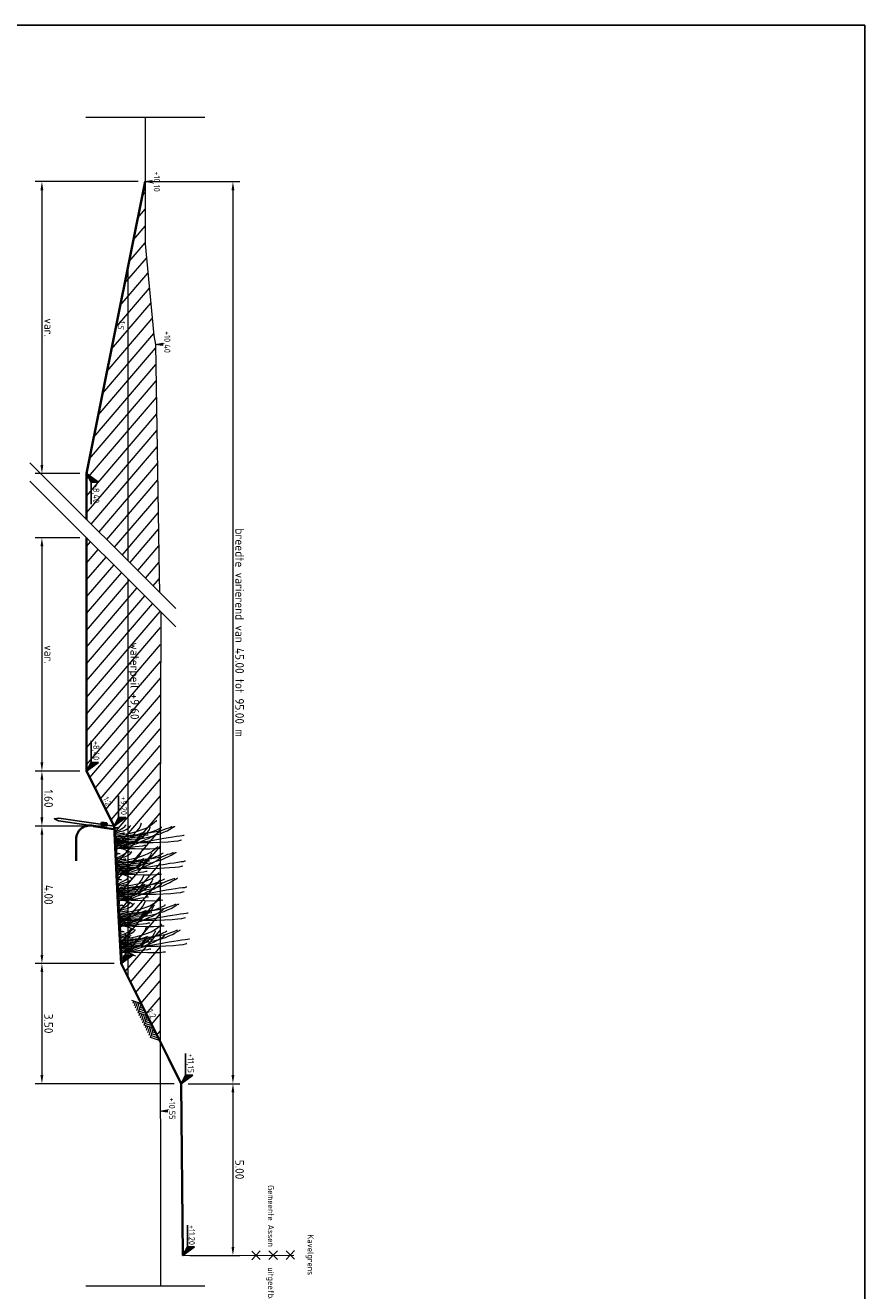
# Model space of a CAD drawing. Header units: metres. Extents: x 232680 to 233262, y 554200 to 554550.
# Tile 253 of 254: x 232719 to 232744, y 554513 to 554550. Entities that reach past the tile are written whole.
import ezdxf
from ezdxf.enums import TextEntityAlignment as Align

# ---------------------------------------------------------------- set-up
doc = ezdxf.new("R2010")
doc.units = ezdxf.units.M
doc.linetypes.add('XX-AFBREEK', pattern=[7, 4, -1, 1, -1])
doc.layers.get('Defpoints').update_dxf_attribs({"color": 241})
for name, color, linetype, lineweight in [('B-WE-AL-ERFGRENS-S', 7, 'Continuous', 18), ('B-WE-GW-MAAIVELD-G', 252, 'GW-MAAIVELD', 18), ('B-WE-GW-MAAIVELD-GD', 252, 'Continuous', 18), ('N-WE-GR-MAAIVELD-SD', 7, 'Continuous', 13), ('N-WE-GR-RIET-SD', 253, 'Continuous', 9), ('N-WE-GW-MAAIVELD-035-GD', 7, 'Continuous', 35), ('N-WE-GW-ONTGRAVINGSVAK watergangen-A', 251, 'Continuous', 5), ('N-WE-GW-WATERGANG_WATERLIJN-GD', 150, 'AL-WATERLIJN', 18), ('N-WE-OB-BESCHOEIING_BESCHOEIINGPAAL-AD', 251, 'Continuous', 5), ('N-WE-OB-BESCHOEIING_BESCHOEIINGPAAL-GD', 7, 'Continuous', 25), ('N-WE-OB-BESCHOEIING_BESCHOEIINGPAAL_FOLIE-GD', 7, 'Continuous', 35), ('X-XX-AL-AFBREEKLIJN-G', 7, 'XX-AFBREEK', 13), ('X-XX-AL-HOOGTELABEL-S', 7, 'Continuous', 25), ('X-XX-AL-NAP-M', 7, 'Continuous', 18), ('X-XX-AL-NAP-T18', 7, 'Continuous', 18), ('X-XX-AL-T18-z', 7, 'Continuous', 18)]:
    doc.layers.add(name, color=color, linetype=linetype, lineweight=lineweight)
doc.styles.add('NLCS-ISO', font='NLCS-ISO.ttf')
doc.styles.add('NLCS-ISO-ANNOTATIEF-T18', font='NLCS-ISO.ttf', dxfattribs={"height": 1.8})
doc.styles.add('NLCS-ISO-ANNOTATIEF-T25', font='NLCS-ISO.ttf', dxfattribs={"height": 2.5})
doc.linetypes.add('AL-WATERLIJN', pattern='A,20,[32,NLCS.shx,S=1.5,R=0,X=0,Y=0],20', length=40)
doc.linetypes.add('GW-MAAIVELD', pattern='A,12,[40,NLCS.SHX,S=1,R=0,X=0,Y=-0.5],12', length=24)
doc.dimstyles.new('NLCS-ANNOTATIEF-T25-PIJL', dxfattribs={"dimtxt": 2.5, "dimasz": 2.5, "dimexe": 2, "dimexo": 2, "dimgap": 0.7, "dimtad": 1, "dimzin": 0, "dimdsep": 46, "dimtxsty": 'NLCS-ISO-ANNOTATIEF-T25', "dimcen": 0, "dimdle": 2, "dimclrd": 256, "dimclre": 256, "dimclrt": 256, "dimazin": 0, "dimtfac": 1, "dimtofl": 0, "dimtmove": 1, "dimatfit": 0, "dimfxl": 2, "dimtfillclr": 254, "dimtolj": 1, "dimtzin": 0, "dimlwd": 13, "dimlwe": 9, "dimarcsym": 0})
pattern_1 = [(35, (-234429.7327, -552991.01307), (-0.0182110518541, 0.0260080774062), [])]
pattern_2 = [(125, (-234429.7327, -552991.01307), (-0.0260080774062, -0.0182110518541), [])]

# ---------------------------------------------------------------- blocks, each defined once
blk = doc.blocks.new('Riet')
for p, q in [((0.362, 2.005), (0.362, 2.025)), ((0.375, 1.966), (0.362, 2.005)), ((0.375, 1.898), (0.375, 1.966)), ((0.382, 1.803), (0.375, 1.898)), ((0.496, 1.943), (0.496, 1.937)), ((0.506, 1.904), (0.496, 1.943)), ((0.519, 1.836), (0.506, 1.904)), ((0.098, 1.767), (0.088, 1.767)), ((0.104, 1.748), (0.098, 1.767)), ((0.098, 1.673), (0.098, 1.686)), ((0.111, 1.633), (0.098, 1.673)), ((0.13, 1.692), (0.104, 1.748)), ((0.13, 1.584), (0.111, 1.633)), ((0.17, 1.617), (0.13, 1.692)), ((0.143, 1.522), (0.13, 1.584)), ((0.17, 1.441), (0.143, 1.522)), ((0.212, 1.535), (0.17, 1.617)), ((0.251, 1.428), (0.212, 1.535)), ((0.395, 1.692), (0.382, 1.803)), ((0.408, 1.565), (0.395, 1.692)), ((0.424, 1.428), (0.408, 1.565)), ((0.525, 1.715), (0.519, 1.836)), ((0.532, 1.552), (0.525, 1.715)), ((0.532, 1.108), (0.532, 1.552)), ((-0.095, 1.245), (-0.095, 1.238)), ((-0.088, 1.232), (-0.095, 1.245)), ((-0.052, 1.183), (-0.088, 1.232)), ((-0.007, 1.121), (-0.052, 1.183)), ((0.055, 1.026), (-0.007, 1.121)), ((0.104, 1.372), (0.098, 1.382)), ((0.124, 1.34), (0.104, 1.372)), ((0.143, 1.291), (0.124, 1.34)), ((0.17, 1.232), (0.143, 1.291)), ((0.199, 1.366), (0.17, 1.441)), ((0.192, 1.163), (0.17, 1.232)), ((0.219, 1.082), (0.192, 1.163)), ((0.212, 1.265), (0.199, 1.366)), ((0.212, 1.32), (0.199, 1.333)), ((0.238, 1.291), (0.212, 1.32)), ((0.225, 1.157), (0.212, 1.265)), ((0.238, 1.046), (0.225, 1.157)), ((0.281, 1.232), (0.238, 1.291)), ((0.294, 1.327), (0.251, 1.428)), ((0.32, 1.163), (0.281, 1.232)), ((0.32, 1.203), (0.294, 1.327)), ((0.356, 1.062), (0.32, 1.203)), ((0.369, 1.075), (0.32, 1.163)), ((0.463, 1.114), (0.424, 1.428)), ((0.483, 0.951), (0.463, 1.114)), ((0.519, 0.876), (0.532, 1.108)), ((0.708, 1.252), (0.708, 1.307)), ((0.715, 1.144), (0.708, 1.252)), ((0.715, 1), (0.715, 1.144)), ((-0.026, 0.788), (-0.059, 0.801)), ((0.036, 0.762), (-0.026, 0.788)), ((0.104, 0.72), (0.036, 0.762)), ((0.104, 0.925), (0.055, 1.026)), ((0.111, 1.039), (0.081, 1.056)), ((0.15, 0.782), (0.104, 0.925)), ((0.15, 1.02), (0.111, 1.039)), ((0.212, 0.974), (0.15, 1.02)), ((0.192, 0.638), (0.15, 0.782)), ((0.274, 0.906), (0.212, 0.974)), ((0.238, 1.013), (0.219, 1.082)), ((0.245, 0.906), (0.238, 1.046)), ((0.267, 0.932), (0.238, 1.013)), ((0.238, 0.811), (0.437, 0.23)), ((0.356, 0.736), (0.238, 0.811)), ((0.251, 0.775), (0.245, 0.906)), ((0.274, 0.648), (0.251, 0.775)), ((0.281, 0.863), (0.267, 0.932)), ((0.343, 0.837), (0.274, 0.906)), ((0.287, 0.775), (0.281, 0.863)), ((0.3, 0.68), (0.287, 0.775)), ((0.313, 0.729), (0.287, 0.742)), ((0.307, 0.974), (0.307, 0.958)), ((0.307, 0.964), (0.307, 0.974)), ((0.313, 0.883), (0.307, 0.964)), ((0.333, 0.795), (0.313, 0.883)), ((0.349, 0.667), (0.333, 0.795)), ((0.408, 0.736), (0.343, 0.837)), ((0.375, 0.925), (0.356, 1.062)), ((0.408, 0.981), (0.369, 1.075)), ((0.401, 0.775), (0.375, 0.925)), ((0.408, 0.638), (0.401, 0.775)), ((0.444, 0.876), (0.408, 0.981)), ((0.489, 0.762), (0.444, 0.876)), ((0.496, 0.742), (0.483, 0.951)), ((0.532, 0.667), (0.489, 0.762)), ((0.496, 0.55), (0.496, 0.742)), ((0.506, 0.612), (0.519, 0.876)), ((0.6, 0.863), (0.6, 0.893)), ((0.613, 0.801), (0.6, 0.863)), ((0.62, 0.7), (0.613, 0.801)), ((0.682, 0.579), (0.701, 0.788)), ((0.701, 0.788), (0.715, 1)), ((0.016, 0.475), (0.016, 0.468)), ((0.029, 0.462), (0.016, 0.475)), ((0.075, 0.423), (0.029, 0.462)), ((0.117, 0.348), (0.075, 0.423)), ((0.179, 0.654), (0.104, 0.72)), ((0.245, 0.579), (0.179, 0.654)), ((0.225, 0.462), (0.192, 0.638)), ((0.251, 0.292), (0.225, 0.462)), ((0.307, 0.504), (0.245, 0.579)), ((0.281, 0.524), (0.274, 0.648)), ((0.294, 0.374), (0.281, 0.524)), ((0.307, 0.23), (0.294, 0.374)), ((0.307, 0.55), (0.3, 0.68)), ((0.313, 0.416), (0.307, 0.55)), ((0.362, 0.436), (0.307, 0.504)), ((0.362, 0.7), (0.313, 0.729)), ((0.326, 0.286), (0.313, 0.416)), ((0.362, 0.504), (0.349, 0.667)), ((0.414, 0.68), (0.356, 0.736)), ((0.408, 0.654), (0.362, 0.7)), ((0.369, 0.354), (0.362, 0.504)), ((0.401, 0.354), (0.362, 0.436)), ((0.463, 0.648), (0.408, 0.736)), ((0.476, 0.579), (0.408, 0.654)), ((0.408, 0.335), (0.408, 0.638)), ((0.476, 0.586), (0.414, 0.68)), ((0.45, 0.348), (0.463, 0.462)), ((0.512, 0.543), (0.463, 0.648)), ((0.463, 0.592), (0.463, 0.605)), ((0.47, 0.543), (0.463, 0.592)), ((0.463, 0.462), (0.47, 0.543)), ((0.519, 0.498), (0.476, 0.586)), ((0.525, 0.491), (0.476, 0.579)), ((0.483, 0.367), (0.506, 0.612)), ((0.506, 0.348), (0.496, 0.55)), ((0.538, 0.455), (0.512, 0.543)), ((0.538, 0.374), (0.519, 0.498)), ((0.564, 0.367), (0.525, 0.491)), ((0.564, 0.543), (0.532, 0.667)), ((0.558, 0.341), (0.538, 0.455)), ((0.551, 0.26), (0.538, 0.374)), ((0.6, 0.436), (0.564, 0.543)), ((0.613, 0.286), (0.6, 0.436)), ((0.626, 0.579), (0.62, 0.7)), ((0.639, 0.462), (0.626, 0.579)), ((0.639, 0.322), (0.639, 0.462)), ((0.653, 0.24), (0.669, 0.387)), ((0.669, 0.387), (0.682, 0.579)), ((0.728, 0.348), (0.757, 0.387)), ((0.757, 0.387), (0.783, 0.429)), ((-0.013, 0.341), (-0.02, 0.341)), ((0.029, 0.312), (-0.013, 0.341)), ((0, 0.015), (0.006, 0.008)), ((0.006, 0.008), (0.016, 0.002)), ((0.016, 0.002), (0.029, 0.002)), ((0.068, 0.26), (0.029, 0.312)), ((0.029, 0.002), (0.042, 0.015)), ((0.042, 0.041), (0.049, 0.067)), ((0.042, 0.015), (0.042, 0.041)), ((0.049, 0.096), (0.062, 0.136)), ((0.049, 0.047), (0.049, 0.096)), ((0.049, 0.09), (0.049, 0.047)), ((0.049, 0.067), (0.049, 0.09)), ((0.062, 0.136), (0.055, 0.077)), ((0.055, 0.077), (0.062, 0.06)), ((0.062, 0.06), (0.068, 0.047)), ((0.117, 0.165), (0.068, 0.26)), ((0.068, 0.047), (0.068, 0.028)), ((0.068, 0.028), (0.081, 0.015)), ((0.081, 0.015), (0.081, 0.008)), ((0.081, 0.008), (0.088, 0.002)), ((0.088, 0.002), (0.098, 0.008)), ((0.098, 0.008), (0.117, 0.047)), ((0.15, 0.266), (0.117, 0.348)), ((0.17, 0.028), (0.117, 0.165)), ((0.117, 0.047), (0.117, 0.008)), ((0.117, 0.008), (0.143, 0.008)), ((0.143, 0.008), (0.15, 0.015)), ((0.17, 0.158), (0.15, 0.266)), ((0.15, 0.015), (0.17, 0.015)), ((0.212, 0.034), (0.17, 0.158)), ((0.17, 0.015), (0.186, 0.021)), ((0.186, 0.021), (0.212, 0.015)), ((0.212, 0.015), (0.219, 0.008)), ((0.219, 0.292), (0.219, 0.266)), ((0.219, 0.26), (0.219, 0.292)), ((0.219, 0.266), (0.225, 0.217)), ((0.225, 0.198), (0.219, 0.26)), ((0.219, 0.008), (0.238, 0.008)), ((0.225, 0.217), (0.232, 0.165)), ((0.232, 0.129), (0.225, 0.198)), ((0.232, 0.165), (0.238, 0.136)), ((0.238, 0.047), (0.232, 0.129)), ((0.238, 0.136), (0.238, 0.122)), ((0.238, 0.122), (0.245, 0.122)), ((0.245, 0.028), (0.238, 0.047)), ((0.238, 0.008), (0.238, 0.002)), ((0.238, 0.002), (0.245, 0.002)), ((0.261, 0.028), (0.245, 0.028)), ((0.245, 0.002), (0.267, 0.008)), ((0.281, 0.136), (0.251, 0.292)), ((0.274, 0.034), (0.261, 0.028)), ((0.267, 0.008), (0.281, 0.002)), ((0.294, 0.034), (0.274, 0.034)), ((0.307, 0.028), (0.281, 0.136)), ((0.281, 0.002), (0.3, 0.002)), ((0.32, 0.047), (0.294, 0.034)), ((0.3, 0.002), (0.32, 0.008)), ((0.313, 0.109), (0.307, 0.23)), ((0.333, 0.034), (0.313, 0.109)), ((0.349, 0.054), (0.32, 0.047)), ((0.32, 0.008), (0.343, 0.015)), ((0.343, 0.178), (0.326, 0.286)), ((0.356, 0.103), (0.343, 0.178)), ((0.343, 0.015), (0.356, 0.021)), ((0.362, 0.047), (0.349, 0.054)), ((0.362, 0.047), (0.356, 0.103)), ((0.356, 0.021), (0.369, 0.015)), ((0.362, 0.034), (0.362, 0.047)), ((0.388, 0.041), (0.362, 0.047)), ((0.375, 0.211), (0.369, 0.354)), ((0.369, 0.015), (0.382, 0.021)), ((0.382, 0.109), (0.375, 0.211)), ((0.382, 0.041), (0.382, 0.109)), ((0.382, 0.021), (0.401, 0.015)), ((0.424, 0.034), (0.388, 0.041)), ((0.437, 0.266), (0.401, 0.354)), ((0.401, 0.015), (0.444, 0.015)), ((0.414, 0.211), (0.408, 0.335)), ((0.414, 0.047), (0.414, 0.211)), ((0.476, 0.034), (0.424, 0.034)), ((0.431, 0.047), (0.437, 0.204)), ((0.437, 0.204), (0.45, 0.348)), ((0.457, 0.191), (0.437, 0.266)), ((0.437, 0.23), (0.45, 0.149)), ((0.444, 0.015), (0.457, 0.008)), ((0.45, 0.149), (0.45, 0.103)), ((0.47, 0.109), (0.457, 0.191)), ((0.457, 0.008), (0.512, 0.008)), ((0.476, 0.06), (0.47, 0.109)), ((0.476, 0.034), (0.476, 0.06)), ((0.476, 0.028), (0.476, 0.034)), ((0.483, 0.198), (0.483, 0.367)), ((0.506, 0.041), (0.483, 0.198)), ((0.512, 0.184), (0.506, 0.348)), ((0.532, 0.06), (0.512, 0.184)), ((0.512, 0.008), (0.538, 0.034)), ((0.538, 0.034), (0.551, 0.034)), ((0.551, 0.149), (0.551, 0.26)), ((0.558, 0.047), (0.551, 0.149)), ((0.551, 0.034), (0.571, 0.028)), ((0.571, 0.246), (0.558, 0.341)), ((0.6, 0.266), (0.564, 0.367)), ((0.587, 0.158), (0.571, 0.246)), ((0.571, 0.028), (0.594, 0.041)), ((0.594, 0.077), (0.587, 0.158)), ((0.6, 0.034), (0.594, 0.077)), ((0.594, 0.041), (0.607, 0.041)), ((0.62, 0.149), (0.6, 0.266)), ((0.607, 0.041), (0.626, 0.034)), ((0.613, 0.142), (0.613, 0.286)), ((0.639, 0.067), (0.62, 0.149)), ((0.626, 0.034), (0.653, 0.034)), ((0.633, 0.122), (0.639, 0.322)), ((0.653, 0.09), (0.653, 0.24)), ((0.653, 0.116), (0.659, 0.171)), ((0.653, 0.077), (0.653, 0.116)), ((0.659, 0.06), (0.653, 0.077)), ((0.653, 0.034), (0.682, 0.028)), ((0.659, 0.171), (0.675, 0.217)), ((0.669, 0.047), (0.659, 0.06)), ((0.682, 0.047), (0.669, 0.047)), ((0.675, 0.217), (0.688, 0.246)), ((0.701, 0.041), (0.682, 0.047)), ((0.682, 0.028), (0.708, 0.028)), ((0.688, 0.246), (0.701, 0.279)), ((0.701, 0.279), (0.708, 0.299)), ((0.741, 0.041), (0.701, 0.041)), ((0.708, 0.299), (0.728, 0.348)), ((0.77, 0.034), (0.741, 0.041)), ((0.796, 0.034), (0.77, 0.034))]:
    blk.add_line(p, q)
blk = doc.blocks.new('SAL-MAAIVELD_MIDDEL-D')
at = {"color": 0}
for p, q in [((0, 0), (0.2, -0.2)), ((0.08, 0), (0.24, -0.16)), ((0.16, 0), (0.28, -0.12)), ((0.2, -0.2), (0.4, 0)), ((0.24, 0), (0.32, -0.08)), ((0.32, 0), (0.36, -0.04)), ((0.4, 0), (0.6, -0.2)), ((0.48, 0), (0.64, -0.16)), ((0.56, 0), (0.68, -0.12)), ((0.6, -0.2), (0.8, 0)), ((0.64, 0), (0.72, -0.08)), ((0.72, 0), (0.76, -0.04)), ((0.8, 0), (1, -0.2)), ((0.88, 0), (1.04, -0.16)), ((0.96, 0), (1.08, -0.12)), ((1, -0.2), (1.2, 0)), ((1.04, 0), (1.12, -0.08)), ((1.12, 0), (1.16, -0.04)), ((1.2, 0), (1.4, -0.2)), ((0.28, -0.2), (0.44, -0.04)), ((0.36, -0.2), (0.48, -0.08)), ((0.44, -0.2), (0.52, -0.12)), ((0.52, -0.2), (0.56, -0.16)), ((0.68, -0.2), (0.84, -0.04)), ((0.76, -0.2), (0.88, -0.08)), ((0.84, -0.2), (0.92, -0.12)), ((0.92, -0.2), (0.96, -0.16)), ((1.08, -0.2), (1.24, -0.04)), ((1.16, -0.2), (1.28, -0.08)), ((1.24, -0.2), (1.32, -0.12)), ((1.32, -0.2), (1.36, -0.16))]:
    blk.add_line(p, q, dxfattribs=at)
blk = doc.blocks.new('*D99')
at = {"layer": 'Defpoints', "color": 0, "transparency": 16777216}
for p in [(232723.648, 554519.116), (232723.698, 554514.116), (232725.156, 554514.116)]:
    blk.add_point(p, dxfattribs=at)
at = {"layer": 'X-XX-AL-NAP-M', "linetype": 'Continuous', "lineweight": 9, "transparency": 16777216}
for p, q in [((232723.848, 554519.116), (232725.356, 554519.116)), ((232723.898, 554514.116), (232725.356, 554514.116))]:
    blk.add_line(p, q, dxfattribs=at)
at = {"layer": 'X-XX-AL-NAP-M', "linetype": 'Continuous', "lineweight": 13, "transparency": 16777216}
blk.add_line((232725.156, 554518.866), (232725.156, 554514.366), dxfattribs=at)
at = {"layer": 'X-XX-AL-NAP-M', "transparency": 16777216}
for points in [[(232725.114, 554518.866), (232725.197, 554518.866), (232725.156, 554519.116)], [(232725.114, 554514.366), (232725.197, 554514.366), (232725.156, 554514.116)]]:
    blk.add_solid(points, dxfattribs=at)
at = {"layer": 'X-XX-AL-NAP-M', "transparency": 16777216, "insert": (232725.351, 554516.616), "char_height": 0.25, "attachment_point": 5, "rotation": 270, "style": 'NLCS-ISO-ANNOTATIEF-T25'}
blk.add_mtext('\\A1;5.00', dxfattribs=at)
blk = doc.blocks.new('SAL-HOOGTELABEL_01-SO')
for p, q in [((-2.46, 1.31), (-8.84, 1.31)), ((-2.46, 1.31), (-2.46, 3.44)), ((-2.46, 3.44), (0, 0)), ((0, 0), (-2.46, 1.31))]:
    blk.add_line(p, q)
blk.add_solid([(-2.46, 3.44), (-2.46, 1.31), (0, 0)])
at = {"style": 'NLCS-ISO'}
blk.add_attdef('...', text='', height=1.8, dxfattribs=at).set_placement((-5.96, 2.61), align=Align.MIDDLE)
blk = doc.blocks.new('*D113')
at = {"layer": 'Defpoints', "color": 0, "transparency": 16777216}
for p in [(232720.897, 554535.006), (232719.596, 554528.218), (232720.897, 554528.218)]:
    blk.add_point(p, dxfattribs=at)
at = {"layer": 'X-XX-AL-NAP-M', "linetype": 'Continuous', "lineweight": 9, "transparency": 16777216}
for p, q in [((232720.697, 554535.006), (232719.396, 554535.006)), ((232720.697, 554528.218), (232719.396, 554528.218))]:
    blk.add_line(p, q, dxfattribs=at)
at = {"layer": 'X-XX-AL-NAP-M', "linetype": 'Continuous', "lineweight": 13, "transparency": 16777216}
blk.add_line((232719.596, 554534.756), (232719.596, 554528.468), dxfattribs=at)
at = {"layer": 'X-XX-AL-NAP-M', "transparency": 16777216}
for points in [[(232719.554, 554534.756), (232719.637, 554534.756), (232719.596, 554535.006)], [(232719.554, 554528.468), (232719.637, 554528.468), (232719.596, 554528.218)]]:
    blk.add_solid(points, dxfattribs=at)
at = {"layer": 'X-XX-AL-NAP-M', "transparency": 16777216, "insert": (232719.791, 554531.612), "char_height": 0.25, "attachment_point": 5, "rotation": 270, "style": 'NLCS-ISO-ANNOTATIEF-T25'}
blk.add_mtext('\\A1;var.', dxfattribs=at)
blk = doc.blocks.new('*D114')
at = {"layer": 'Defpoints', "color": 0, "transparency": 16777216}
for p in [(232720.897, 554528.218), (232719.596, 554526.616), (232721.698, 554526.616)]:
    blk.add_point(p, dxfattribs=at)
at = {"layer": 'X-XX-AL-NAP-M', "linetype": 'Continuous', "lineweight": 9, "transparency": 16777216}
for p, q in [((232720.697, 554528.218), (232719.396, 554528.218)), ((232721.498, 554526.616), (232719.396, 554526.616))]:
    blk.add_line(p, q, dxfattribs=at)
at = {"layer": 'X-XX-AL-NAP-M', "linetype": 'Continuous', "lineweight": 13, "transparency": 16777216}
blk.add_line((232719.596, 554527.968), (232719.596, 554526.866), dxfattribs=at)
at = {"layer": 'X-XX-AL-NAP-M', "transparency": 16777216}
for points in [[(232719.554, 554527.968), (232719.637, 554527.968), (232719.596, 554528.218)], [(232719.554, 554526.866), (232719.637, 554526.866), (232719.596, 554526.616)]]:
    blk.add_solid(points, dxfattribs=at)
at = {"layer": 'X-XX-AL-NAP-M', "transparency": 16777216, "insert": (232719.791, 554527.417), "char_height": 0.25, "attachment_point": 5, "rotation": 270, "style": 'NLCS-ISO-ANNOTATIEF-T25'}
blk.add_mtext('\\A1;1.60', dxfattribs=at)
blk = doc.blocks.new('*D115')
at = {"layer": 'Defpoints', "color": 0, "transparency": 16777216}
for p in [(232721.698, 554526.616), (232719.596, 554522.616), (232721.898, 554522.616)]:
    blk.add_point(p, dxfattribs=at)
at = {"layer": 'X-XX-AL-NAP-M', "linetype": 'Continuous', "lineweight": 9, "transparency": 16777216}
for p, q in [((232721.498, 554526.616), (232719.396, 554526.616)), ((232721.698, 554522.616), (232719.396, 554522.616))]:
    blk.add_line(p, q, dxfattribs=at)
at = {"layer": 'X-XX-AL-NAP-M', "linetype": 'Continuous', "lineweight": 13, "transparency": 16777216}
blk.add_line((232719.596, 554526.366), (232719.596, 554522.866), dxfattribs=at)
at = {"layer": 'X-XX-AL-NAP-M', "transparency": 16777216}
for points in [[(232719.554, 554526.366), (232719.637, 554526.366), (232719.596, 554526.616)], [(232719.554, 554522.866), (232719.637, 554522.866), (232719.596, 554522.616)]]:
    blk.add_solid(points, dxfattribs=at)
at = {"layer": 'X-XX-AL-NAP-M', "transparency": 16777216, "insert": (232719.791, 554524.616), "char_height": 0.25, "attachment_point": 5, "rotation": 270, "style": 'NLCS-ISO-ANNOTATIEF-T25'}
blk.add_mtext('\\A1;4.00', dxfattribs=at)
blk = doc.blocks.new('*D116')
at = {"layer": 'Defpoints', "color": 0, "transparency": 16777216}
for p in [(232721.898, 554522.616), (232719.596, 554519.116), (232723.648, 554519.116)]:
    blk.add_point(p, dxfattribs=at)
at = {"layer": 'X-XX-AL-NAP-M', "linetype": 'Continuous', "lineweight": 9, "transparency": 16777216}
for p, q in [((232721.698, 554522.616), (232719.396, 554522.616)), ((232723.448, 554519.116), (232719.396, 554519.116))]:
    blk.add_line(p, q, dxfattribs=at)
at = {"layer": 'X-XX-AL-NAP-M', "linetype": 'Continuous', "lineweight": 13, "transparency": 16777216}
blk.add_line((232719.596, 554522.366), (232719.596, 554519.366), dxfattribs=at)
at = {"layer": 'X-XX-AL-NAP-M', "transparency": 16777216}
for points in [[(232719.554, 554522.366), (232719.637, 554522.366), (232719.596, 554522.616)], [(232719.554, 554519.366), (232719.637, 554519.366), (232719.596, 554519.116)]]:
    blk.add_solid(points, dxfattribs=at)
at = {"layer": 'X-XX-AL-NAP-M', "transparency": 16777216, "insert": (232719.791, 554520.866), "char_height": 0.25, "attachment_point": 5, "rotation": 270, "style": 'NLCS-ISO-ANNOTATIEF-T25'}
blk.add_mtext('\\A1;3.50', dxfattribs=at)
blk = doc.blocks.new('SAL-HOOGTELABEL_02-SO')
for p, q in [((2.46, 3.44), (0, 0)), ((0, 0), (2.46, 1.31)), ((2.46, 1.31), (2.46, 3.44)), ((8.84, 1.31), (2.46, 1.31))]:
    blk.add_line(p, q)
blk.add_solid([(2.46, 3.44), (0, 0), (2.46, 1.31)])
at = {"style": 'NLCS-ISO'}
blk.add_attdef('...', text='', height=1.8, dxfattribs=at).set_placement((5.77, 2.62), align=Align.MIDDLE)
blk = doc.blocks.new('Blok - Peilmaat randverharding')
at = {"color": 0}
for p, q in [((-0.6, 3.5), (0.6, 3.5)), ((0, 0), (-0.6, 3.5)), ((-0.4, 3.5), (0.4, 3.5)), ((0, 0.7), (-0.4, 3.5)), ((-0.2, 3.5), (0.2, 3.5)), ((0, 1.75), (-0.2, 3.5)), ((0.6, 3.5), (0, 0)), ((0.4, 3.5), (0, 0.7)), ((0.2, 3.5), (0, 1.75))]:
    blk.add_line(p, q, dxfattribs=at)
blk = doc.blocks.new('*D117')
at = {"layer": 'Defpoints', "color": 0, "transparency": 16777216}
for p in [(232722.598, 554545.378), (232723.648, 554519.116), (232725.156, 554519.116)]:
    blk.add_point(p, dxfattribs=at)
at = {"layer": 'X-XX-AL-NAP-M', "linetype": 'Continuous', "lineweight": 9, "transparency": 16777216}
for p, q in [((232722.798, 554545.378), (232725.356, 554545.378)), ((232723.848, 554519.116), (232725.356, 554519.116))]:
    blk.add_line(p, q, dxfattribs=at)
at = {"layer": 'X-XX-AL-NAP-M', "linetype": 'Continuous', "lineweight": 13, "transparency": 16777216}
blk.add_line((232725.156, 554545.128), (232725.156, 554519.366), dxfattribs=at)
at = {"layer": 'X-XX-AL-NAP-M', "transparency": 16777216}
for points in [[(232725.114, 554545.128), (232725.197, 554545.128), (232725.156, 554545.378)], [(232725.114, 554519.366), (232725.197, 554519.366), (232725.156, 554519.116)]]:
    blk.add_solid(points, dxfattribs=at)
at = {"layer": 'X-XX-AL-NAP-M', "transparency": 16777216, "insert": (232725.351, 554532.247), "char_height": 0.25, "attachment_point": 5, "rotation": 270, "style": 'NLCS-ISO-ANNOTATIEF-T25'}
blk.add_mtext('\\A1;breedte varierend van 45.00 tot 95.00 m', dxfattribs=at)
blk = doc.blocks.new('*D118')
at = {"layer": 'Defpoints', "color": 0, "transparency": 16777216}
for p in [(232722.598, 554545.378), (232719.596, 554536.876), (232720.897, 554536.876)]:
    blk.add_point(p, dxfattribs=at)
at = {"layer": 'X-XX-AL-NAP-M', "linetype": 'Continuous', "lineweight": 9, "transparency": 16777216}
for p, q in [((232722.398, 554545.378), (232719.396, 554545.378)), ((232720.697, 554536.876), (232719.396, 554536.876))]:
    blk.add_line(p, q, dxfattribs=at)
at = {"layer": 'X-XX-AL-NAP-M', "linetype": 'Continuous', "lineweight": 13, "transparency": 16777216}
blk.add_line((232719.596, 554545.128), (232719.596, 554537.126), dxfattribs=at)
at = {"layer": 'X-XX-AL-NAP-M', "transparency": 16777216}
for points in [[(232719.554, 554545.128), (232719.637, 554545.128), (232719.596, 554545.378)], [(232719.554, 554537.126), (232719.637, 554537.126), (232719.596, 554536.876)]]:
    blk.add_solid(points, dxfattribs=at)
at = {"layer": 'X-XX-AL-NAP-M', "transparency": 16777216, "insert": (232719.791, 554541.127), "char_height": 0.25, "attachment_point": 5, "rotation": 270, "style": 'NLCS-ISO-ANNOTATIEF-T25'}
blk.add_mtext('\\A1;var.', dxfattribs=at)
blk = doc.blocks.new('Beschoeiing')
at = {"layer": 'N-WE-OB-BESCHOEIING_BESCHOEIINGPAAL-AD'}
h = blk.add_hatch(dxfattribs=at)
h.set_pattern_fill('LINE', color=256, scale=0.01, angle=35)
h.set_pattern_definition(pattern_1)
h.paths.add_polyline_path([(-0.104, -0.364), (-0.054, -0.371), (-0.032, -0.223), (-0.082, -0.215)])
h = blk.add_hatch(dxfattribs=at)
h.set_pattern_fill('LINE', color=256, scale=0.01, angle=125)
h.set_pattern_definition(pattern_2)
h.paths.add_polyline_path([(0.041, -0.41), (0.021, -0.407), (0.05, -0.209), (0.07, -0.212)])
h = blk.add_hatch(dxfattribs=at)
h.set_pattern_fill('LINE', color=256, scale=0.01, angle=35)
h.set_pattern_definition(pattern_1)
h.paths.add_polyline_path([(0.05, -0.209), (0.07, -0.212), (0.099, -0.014), (0.079, -0.012)])
h = blk.add_hatch(dxfattribs=at)
h.set_pattern_fill('LINE', color=256, scale=0.01, angle=35)
h.set_pattern_definition([(35, (-234429.790423, -552991.408882), (-0.0182110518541, 0.0260080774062), [])])
h.paths.add_polyline_path([(-0.007, -0.605), (0.012, -0.608), (0.041, -0.41), (0.021, -0.407)])
at = {"layer": 'N-WE-OB-BESCHOEIING_BESCHOEIINGPAAL_FOLIE-GD'}
h = blk.add_hatch(dxfattribs=at)
h.set_pattern_fill('LINE', color=256, scale=0.01, angle=125)
h.set_pattern_definition(pattern_2)
h.paths.add_polyline_path([(0.021, -0.407), (0.041, -0.41), (0.07, -0.212), (0.05, -0.209)])
at = {"layer": 'N-WE-OB-BESCHOEIING_BESCHOEIINGPAAL-GD'}
blk.add_lwpolyline([(-0.235, -1.613), (0, 0), (0.079, -0.012), (-0.156, -1.624), (-0.213, -1.737), (-0.235, -1.613)], dxfattribs=at)
for points in [[(0.021, -0.407), (0.041, -0.41), (0.07, -0.212), (0.05, -0.209)], [(0.05, -0.209), (0.07, -0.212), (0.099, -0.014), (0.079, -0.012)], [(-0.007, -0.605), (0.012, -0.608), (0.041, -0.41), (0.021, -0.407)]]:
    blk.add_lwpolyline(points, close=True, dxfattribs=at)
at = {"layer": 'N-WE-OB-BESCHOEIING_BESCHOEIINGPAAL_FOLIE-GD'}
blk.add_lwpolyline([(-0.104, -0.364), (-0.054, -0.371), (-0.032, -0.223), (-0.082, -0.215)], close=True, dxfattribs=at)
at = {"layer": 'N-WE-OB-BESCHOEIING_BESCHOEIINGPAAL_FOLIE-GD', "flags": 128}
blk.add_lwpolyline([(0.021, -0.407), (-0.014, -0.648, 0.457293), (0.382, -1.105), (1.013, -1.105)], format="xyb", dxfattribs=at)

msp = doc.modelspace()

# ---------------------------------------------------------------- hatches: boundary and pattern name
at = {"layer": 'N-WE-GW-ONTGRAVINGSVAK watergangen-A'}
h = msp.add_hatch(dxfattribs=at)
h.set_pattern_fill('LINE', color=256, angle=319.5)
h.set_pattern_definition([(229.5, (23275.1432, 55502.52082), (0.24142889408, -0.20619975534), [])])
h.paths.add_polyline_path([(232720.897, 554535.544), (232723.016, 554533.425), (232723.013, 554533.9), (232722.905, 554540.639), (232722.857, 554540.902), (232722.598, 554543.563), (232722.598, 554545.378), (232720.897, 554536.876)])
h.paths.add_polyline_path([(232721.898, 554522.616), (232723.042, 554520.329), (232723.039, 554522.964), (232723.035, 554526.944), (232723.053, 554532.851), (232720.897, 554535.006), (232720.897, 554528.218), (232721.698, 554526.616)])

# ---------------------------------------------------------------- linework, layer by layer
at = {"layer": 'B-WE-AL-ERFGRENS-S'}
for points in [[(232725.702, 554514.245), (232725.952, 554513.995)], [(232725.705, 554513.992), (232725.95, 554514.247)], [(232726.202, 554514.25), (232726.452, 554514)], [(232726.205, 554513.997), (232726.45, 554514.252)], [(232726.702, 554514.255), (232726.952, 554514.005)], [(232726.705, 554514.002), (232726.95, 554514.257)]]:
    msp.add_lwpolyline(points, dxfattribs=at)
at = {"layer": 'B-WE-AL-ERFGRENS-S', "flags": 128}
msp.add_lwpolyline([(232723.698, 554514.116), (232726.924, 554514.121)], dxfattribs=at)
at = {"layer": 'B-WE-GW-MAAIVELD-G', "flags": 128}
for points in [[(232722.598, 554547.252), (232722.598, 554543.563), (232722.857, 554540.902), (232722.905, 554540.639), (232723.013, 554533.9), (232723.016, 554533.425)], [(232723.053, 554532.851), (232723.035, 554526.944), (232723.039, 554522.964), (232723.049, 554513.227)]]:
    msp.add_lwpolyline(points, dxfattribs=at)
at = {"layer": 'Defpoints'}
msp.add_lwpolyline([(232743.544, 554549.929), (232743.544, 554494.465), (232699.176, 554494.465), (232699.176, 554549.929)], close=True, dxfattribs=at)
at = {"layer": 'N-WE-GW-MAAIVELD-035-GD'}
for points in [[(232722.598, 554545.378), (232720.897, 554536.876), (232720.897, 554535.544)], [(232720.897, 554535.006), (232720.897, 554528.218), (232721.698, 554526.616), (232721.82, 554524.18), (232721.898, 554522.616), (232723.286, 554519.84), (232723.648, 554519.116)], [(232723.648, 554519.116), (232723.698, 554514.116)]]:
    msp.add_lwpolyline(points, dxfattribs=at)
at = {"layer": 'N-WE-GW-WATERGANG_WATERLIJN-GD', "lineweight": 18, "ltscale": 0.33, "flags": 128}
for points in [[(232722.097, 554542.876), (232722.097, 554534.344)], [(232722.097, 554533.806), (232722.097, 554522.218)]]:
    msp.add_lwpolyline(points, dxfattribs=at)
at = {"layer": 'X-XX-AL-AFBREEKLIJN-G', "ltscale": 1.5}
for points in [[(232720.879, 554547.252), (232724.339, 554547.252)], [(232720.879, 554513.227), (232724.339, 554513.227)]]:
    msp.add_lwpolyline(points, dxfattribs=at)
at = {"layer": 'X-XX-AL-AFBREEKLIJN-G', "ltscale": 1.5, "flags": 128}
for points in [[(232719.248, 554537.194), (232724.248, 554532.194)], [(232719.248, 554536.656), (232724.248, 554531.656)]]:
    msp.add_lwpolyline(points, dxfattribs=at)

# ---------------------------------------------------------------- block references
at = {"layer": 'B-WE-GW-MAAIVELD-GD', "xscale": 0.05714285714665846, "yscale": 0.05714285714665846, "zscale": 0.05714285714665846, "rotation": 270}
for p in [(232722.598, 554545.378), (232722.905, 554540.639), (232723.044, 554518.321)]:
    msp.add_blockref('Blok - Peilmaat randverharding', p, dxfattribs=at)
at = {"layer": 'N-WE-GR-MAAIVELD-SD', "xscale": -1, "rotation": 296.5650511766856}
msp.add_blockref('SAL-MAAIVELD_MIDDEL-D', (232723.02, 554520.372), dxfattribs=at)
at = {"layer": 'N-WE-GR-RIET-SD', "rotation": 272.8624052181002}
for p in [(232721.698, 554526.616), (232721.736, 554525.861), (232721.774, 554525.108), (232721.811, 554524.355), (232721.849, 554523.596)]:
    msp.add_blockref('Riet', p, dxfattribs=at)
at = {"layer": 'N-WE-OB-BESCHOEIING_BESCHOEIINGPAAL_FOLIE-GD', "rotation": 270}
msp.add_blockref('Beschoeiing', (232721.698, 554526.616), dxfattribs=at)
at = {"layer": 'X-XX-AL-HOOGTELABEL-S', "xscale": 0.1, "yscale": 0.1, "zscale": 0.1, "rotation": 270}
for name, p, values in [('SAL-HOOGTELABEL_02-SO', (232720.897, 554536.876), {'...': '+8,40'}), ('SAL-HOOGTELABEL_01-SO', (232720.897, 554528.218), {'...': '+8,40'}), ('SAL-HOOGTELABEL_01-SO', (232721.698, 554526.616), {'...': '+9,20'}), ('SAL-HOOGTELABEL_01-SO', (232721.898, 554522.616), {'...': '+9,40'}), ('SAL-HOOGTELABEL_01-SO', (232723.648, 554519.116), {'...': '+11,15'}), ('SAL-HOOGTELABEL_01-SO', (232723.698, 554514.116), {'...': '+11.20'})]:
    msp.add_blockref(name, p, dxfattribs=at).add_auto_attribs(values)

# ---------------------------------------------------------------- texts
at = {"layer": 'B-WE-GW-MAAIVELD-GD', "style": 'NLCS-ISO'}
for s, p in [('+10,10', (232722.798, 554545.378)), ('+10,40', (232723.102, 554540.71)), ('+10,55', (232723.241, 554518.392))]:
    msp.add_text(s, height=0.18, rotation=270, dxfattribs=at).set_placement(p, align=Align.BOTTOM_CENTER)
at = {"layer": 'X-XX-AL-NAP-T18', "style": 'NLCS-ISO-ANNOTATIEF-T18'}
for s, rotation, p in [('1:5', 258.7339, (232721.767, 554541.226)), ('1:2', 296.5651, (232721.37, 554527.272)), ('1:20', 272.8618, (232721.792, 554524.74)), ('1:2', 296.5651, (232722.663, 554521.087))]:
    msp.add_text(s, height=0.18, rotation=rotation, dxfattribs=at).set_placement(p, align=Align.BOTTOM_CENTER)
at = {"layer": 'X-XX-AL-T18-z'}
for s, height, style, p in [('waterpeil +9,60', 0.25, 'NLCS-ISO', (232722.097, 554530.84)), ('Kavelgrens', 0.18, 'NLCS-ISO-ANNOTATIEF-T25', (232727.275, 554514.134))]:
    msp.add_text(s, height=height, rotation=270, dxfattribs=dict(at, style=style)).set_placement(p, align=Align.BOTTOM_CENTER)
at = {"layer": 'X-XX-AL-T18-z', "style": 'NLCS-ISO-ANNOTATIEF-T25'}
for s, p in [('Gemeente Assen', (232726.172, 554516.162)), ('uitgeefbaar', (232726.175, 554513.77))]:
    msp.add_text(s, height=0.18, rotation=270, dxfattribs=at).set_placement(p)

# ---------------------------------------------------------------- dimensions: what is measured, and where the dimension line sits
at = {"layer": 'X-XX-AL-NAP-M'}
for base, p1, p2, text, picture, middle in [((232719.596, 554536.876), (232722.598, 554545.378), (232720.897, 554536.876), 'var.', '*D118', (232719.791, 554541.127)), ((232725.156, 554519.116), (232722.598, 554545.378), (232723.648, 554519.116), 'breedte varierend van 45.00 tot 95.00 m', '*D117', (232725.351, 554532.247)), ((232719.596, 554528.218), (232720.897, 554535.006), (232720.897, 554528.218), 'var.', '*D113', (232719.791, 554531.612))]:
    dim = msp.add_linear_dim(base=base, p1=p1, p2=p2, angle=270, text=text, dimstyle='NLCS-ANNOTATIEF-T25-PIJL', override={"dimtad": 4, "dimrnd": 0.05}, dxfattribs=at)
    dim.commit()
    dim.dimension.update_dxf_attribs({"geometry": picture, "text_midpoint": middle})
for base, p1, p2, picture, middle in [((232719.596, 554526.616), (232720.897, 554528.218), (232721.698, 554526.616), '*D114', (232719.791, 554527.417)), ((232719.596, 554522.616), (232721.698, 554526.616), (232721.898, 554522.616), '*D115', (232719.791, 554524.616)), ((232719.596, 554519.116), (232721.898, 554522.616), (232723.648, 554519.116), '*D116', (232719.791, 554520.866)), ((232725.156, 554514.116), (232723.648, 554519.116), (232723.698, 554514.116), '*D99', (232725.351, 554516.616))]:
    dim = msp.add_linear_dim(base=base, p1=p1, p2=p2, angle=270, dimstyle='NLCS-ANNOTATIEF-T25-PIJL', override={"dimtad": 4, "dimrnd": 0.05}, dxfattribs=at)
    dim.commit()
    dim.dimension.update_dxf_attribs({"geometry": picture, "text_midpoint": middle})

doc.saveas('drawing.dxf')
